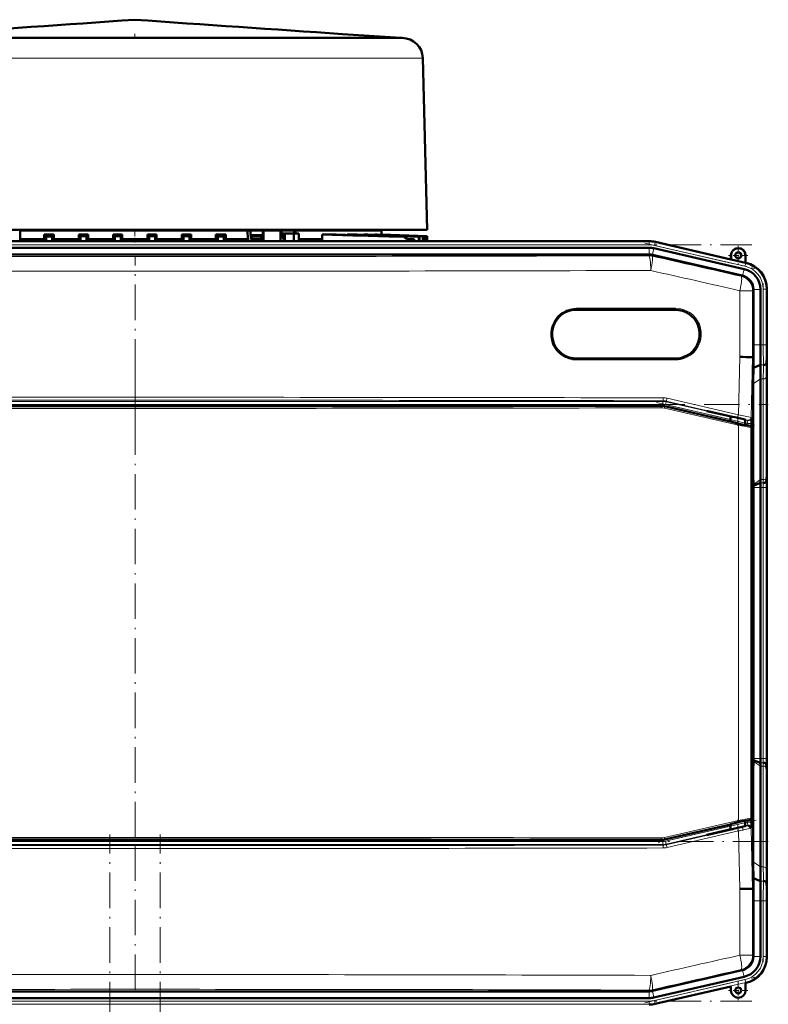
# Model space of a CAD drawing. Extents: x -1438 to 1837, y -1689 to 607.
# Tile 40 of 92: x -1042 to -788, y 274 to 607. Entities that reach past the tile are written whole.
import ezdxf

# ---------------------------------------------------------------- set-up
doc = ezdxf.new("R2010")
doc.units = 0
doc.linetypes.add('DASHDOT', pattern=[18.5, 12, -3, 0.5, -3])

msp = doc.modelspace()

# ---------------------------------------------------------------- linework, layer by layer
at = {"color": 7, "lineweight": 50}
for p, q in [((-1009.71, 601.17), (-1069.61, 601.17)), ((-940.69, 601.17), (-1009.71, 601.17)), ((-929.56, 601.17), (-940.69, 601.17)), ((-932.41, 602.48), (-912.73, 601.17)), ((-925.87, 601.17), (-929.56, 601.17)), ((-913.03, 601.17), (-925.87, 601.17)), ((-912.25, 601.17), (-913.03, 601.17)), ((-905.25, 594.35), (-903.73, 536.17)), ((-1051.22, 536.17), (-1002.73, 536.17)), ((-1041.63, 535.97), (-1041.84, 535.97)), ((-1041.63, 532.97), (-1041.63, 535.97)), ((-1041.63, 535.97), (-964.59, 535.97)), ((-1033.48, 532.97), (-1033.48, 534.61)), ((-1030.13, 534.61), (-1033.48, 534.61)), ((-1032.79, 533.96), (-1030.79, 533.97)), ((-1032.79, 533.96), (-1032.79, 532.32)), ((-1030.13, 534.61), (-1030.79, 533.97)), ((-1030.79, 533.97), (-1030.79, 532.32)), ((-1030.13, 532.97), (-1030.13, 534.61)), ((-1021.76, 532.97), (-1021.76, 534.61)), ((-1021.76, 534.61), (-1021.16, 534.03)), ((-1018.58, 534.61), (-1021.76, 534.61)), ((-1021.16, 534.03), (-1019.16, 534.03)), ((-1021.16, 534.03), (-1021.16, 532.32)), ((-1018.58, 534.61), (-1019.16, 534.03)), ((-1019.16, 534.03), (-1019.16, 532.32)), ((-1018.58, 532.97), (-1018.58, 534.61)), ((-1010.09, 534.61), (-1009.54, 534.06)), ((-1010.09, 532.97), (-1010.09, 534.61)), ((-1006.99, 534.61), (-1010.09, 534.61)), ((-1009.54, 534.06), (-1007.54, 534.06)), ((-1009.54, 534.06), (-1009.54, 532.32)), ((-1006.99, 534.61), (-1007.54, 534.06)), ((-1007.54, 534.06), (-1007.54, 532.32)), ((-1006.99, 532.97), (-1006.99, 534.61)), ((-1002.73, 536.17), (-954.23, 536.17)), ((-998.46, 534.61), (-997.91, 534.06)), ((-998.46, 532.97), (-998.46, 534.61)), ((-995.36, 534.61), (-998.46, 534.61)), ((-997.91, 534.06), (-995.91, 534.06)), ((-997.91, 534.06), (-997.91, 532.32)), ((-995.36, 534.61), (-995.91, 534.06)), ((-995.91, 534.06), (-995.91, 532.32)), ((-995.36, 532.97), (-995.36, 534.61)), ((-986.87, 534.61), (-986.29, 534.03)), ((-986.87, 532.97), (-986.87, 534.61)), ((-983.69, 534.61), (-986.87, 534.61)), ((-986.29, 534.03), (-986.29, 532.32)), ((-986.29, 534.03), (-984.29, 534.03)), ((-983.69, 534.61), (-984.29, 534.03)), ((-984.29, 534.03), (-984.29, 532.32)), ((-983.69, 532.97), (-983.69, 534.61)), ((-975.32, 534.61), (-974.66, 533.97)), ((-975.32, 532.97), (-975.32, 534.61)), ((-971.97, 534.61), (-975.32, 534.61)), ((-972.66, 533.96), (-974.66, 533.97)), ((-974.66, 533.97), (-974.66, 532.32)), ((-972.66, 533.96), (-972.66, 532.32)), ((-971.97, 532.97), (-971.97, 534.61)), ((-964.59, 535.97), (-964.54, 532.97)), ((-964.59, 535.97), (-963.74, 535.97)), ((-963.74, 535.97), (-963.61, 535.97)), ((-963.61, 535.97), (-963.61, 534.41)), ((-963.61, 535.97), (-959.45, 535.97)), ((-963.61, 534.41), (-963.14, 533.98)), ((-959.45, 534.35), (-963.61, 534.41)), ((-959.91, 533.95), (-963.14, 533.98)), ((-959.45, 534.35), (-959.45, 535.97)), ((-959.45, 535.97), (-959.16, 535.97)), ((-959.16, 535.97), (-953.43, 535.97)), ((-959.16, 535.97), (-959.15, 532.32)), ((-954.23, 536.17), (-935.73, 536.17)), ((-953.43, 535.97), (-953.44, 532.32)), ((-953.43, 535.97), (-953.05, 535.97)), ((-953.05, 535.97), (-953.05, 534.28)), ((-953.05, 535.97), (-948.77, 535.97)), ((-953.05, 534.28), (-952.79, 534.28)), ((-952.79, 534.97), (-951.94, 534.97)), ((-952.79, 534.97), (-952.79, 534.28)), ((-951.94, 534.97), (-951.94, 532.32)), ((-948.94, 534.97), (-951.94, 534.97)), ((-948.94, 534.97), (-948.94, 532.32)), ((-947.26, 534.97), (-948.94, 534.97)), ((-948.77, 535.97), (-948.77, 534.97)), ((-948.34, 535.97), (-948.77, 535.97)), ((-948.34, 534.97), (-948.34, 535.97)), ((-948.34, 535.97), (-919.23, 535.97)), ((-947.26, 532.97), (-947.26, 534.97)), ((-939.37, 532.97), (-939.37, 534.61)), ((-936.1, 534.61), (-939.37, 534.61)), ((-935.73, 536.17), (-923.53, 536.17)), ((-930.87, 534.46), (-930.87, 534.61)), ((-928.84, 534.61), (-930.87, 534.61)), ((-925.1, 534.49), (-925.1, 534.61)), ((-923.85, 534.61), (-925.1, 534.61)), ((-923.53, 536.17), (-915.51, 536.17)), ((-922.23, 536.17), (-922.23, 535.97)), ((-904.29, 534.03), (-921.42, 534.61)), ((-921.42, 534.53), (-921.42, 534.61)), ((-920.75, 534.61), (-921.42, 534.61)), ((-904.18, 534.03), (-920.75, 534.61)), ((-903.8, 534.06), (-919.55, 534.61)), ((-919.55, 534.57), (-919.55, 534.61)), ((-919.34, 534.61), (-919.55, 534.61)), ((-903.76, 534.06), (-919.34, 534.61)), ((-919.23, 534.6), (-919.23, 535.97)), ((-915.51, 536.17), (-909.18, 536.17)), ((-911.52, 533.83), (-911.13, 533.86)), ((-909.18, 536.17), (-903.73, 536.17)), ((-906.36, 533.88), (-906.64, 533.87)), ((-906.64, 533.87), (-906.64, 532.32)), ((-906.36, 533.88), (-906.36, 532.32)), ((-905.24, 533.96), (-905.04, 533.97)), ((-905.24, 533.96), (-905.24, 532.32)), ((-905.04, 533.97), (-905.04, 532.32)), ((-904.29, 534.03), (-904.18, 534.03)), ((-904.29, 534.03), (-904.29, 532.32)), ((-904.18, 534.03), (-904.18, 532.32)), ((-903.8, 534.06), (-903.76, 534.06)), ((-903.8, 534.06), (-903.8, 532.32)), ((-903.76, 534.06), (-903.76, 532.32)), ((-903.76, 534.06), (-903.76, 532.32)), ((-828.6, 532.32), (-1176.66, 532.32)), ((-843.59, 532.32), (-1156.39, 532.32)), ((-1041.63, 532.32), (-1041.63, 532.97)), ((-1033.48, 532.97), (-1041.63, 532.97)), ((-1033.48, 532.32), (-1033.48, 532.97)), ((-1030.13, 532.32), (-1030.13, 532.97)), ((-1021.76, 532.97), (-1030.13, 532.97)), ((-1021.76, 532.32), (-1021.76, 532.97)), ((-1018.58, 532.32), (-1018.58, 532.97)), ((-1010.09, 532.97), (-1018.58, 532.97)), ((-1010.09, 532.32), (-1010.09, 532.97)), ((-1006.99, 532.32), (-1006.99, 532.97)), ((-998.46, 532.97), (-1006.99, 532.97)), ((-998.46, 532.32), (-998.46, 532.97)), ((-995.36, 532.32), (-995.36, 532.97)), ((-986.87, 532.97), (-995.36, 532.97)), ((-986.87, 532.32), (-986.87, 532.97)), ((-983.69, 532.32), (-983.69, 532.97)), ((-975.32, 532.97), (-983.69, 532.97)), ((-975.32, 532.32), (-975.32, 532.97)), ((-971.97, 532.32), (-971.97, 532.97)), ((-964.54, 532.97), (-971.97, 532.97)), ((-964.55, 532.32), (-964.54, 532.97)), ((-963.11, 533.14), (-963.04, 533.06)), ((-960.01, 533.06), (-963.04, 533.06)), ((-963.04, 533.06), (-963.04, 532.32)), ((-960.01, 533.06), (-959.94, 533.14)), ((-960.01, 532.32), (-960.01, 533.06)), ((-952.57, 533.16), (-952.08, 533.16)), ((-952.57, 533.16), (-952.52, 533.1)), ((-952.08, 533.16), (-951.95, 533.07)), ((-951.95, 533.07), (-951.95, 532.32)), ((-947.25, 532.31), (-947.26, 532.97)), ((-939.37, 532.97), (-947.26, 532.97)), ((-939.37, 532.97), (-939.43, 532.31)), ((-910.58, 533.14), (-908.5, 533.06)), ((-910.2, 533.14), (-908.15, 533.06)), ((-908.15, 533.06), (-908.5, 533.06)), ((-908.5, 533.06), (-908.5, 532.32)), ((-908.15, 533.06), (-908.15, 532.32)), ((-843.59, 532.32), (-828.6, 532.32)), ((-826.52, 532.08), (-800.94, 526.18)), ((-826.51, 532.08), (-800.94, 526.18)), ((-1176.63, 527.85), (-828.62, 527.85)), ((-843.59, 530.14), (-1156.39, 530.14)), ((-843.59, 530.14), (-828.6, 530.14)), ((-828.62, 527.85), (-828.6, 527.85)), ((-797.12, 520.71), (-827.5, 527.72)), ((-827.01, 529.96), (-796.43, 522.9)), ((-800.94, 526.18), (-800.94, 527.53)), ((-800.87, 526.09), (-800.87, 527.53)), ((-796.01, 527.53), (-796.01, 524.97)), ((-795.94, 527.53), (-795.94, 525.03)), ((-800.87, 526.09), (-800.94, 526.18)), ((-800.87, 526.09), (-796.01, 524.97)), ((-796.01, 524.97), (-795.94, 525.03)), ((-795.94, 525.03), (-795.75, 524.98)), ((-793.25, 515.84), (-793.25, 516.01)), ((-793.25, 515.84), (-793.25, 497.21)), ((-790.96, 516.01), (-790.96, 497.21)), ((-788.78, 516.22), (-788.78, 497.21)), ((-788.78, 516.01), (-788.78, 497.21)), ((-853.25, 509.11), (-819.75, 509.11)), ((-819.75, 492.61), (-853.25, 492.61)), ((-793.92, 493.09), (-793.57, 493.08)), ((-793.24, 493.07), (-793.57, 493.08)), ((-790.92, 490.48), (-793.3, 489.49)), ((-788.75, 493.07), (-788.92, 490.88)), ((-788.78, 490.14), (-788.78, 456)), ((-788.78, 490.14), (-788.78, 456)), ((-793.35, 453.08), (-793.35, 484.04)), ((-790.96, 485.72), (-790.96, 451.58)), ((-824.51, 476.6), (-1180.73, 476.6)), ((-823.39, 476.47), (-801.07, 471.32)), ((-801.83, 473.15), (-809.08, 474.82)), ((-808.69, 474.82), (-809.08, 474.82)), ((-808.69, 474.82), (-801.83, 473.24)), ((-801.83, 473.24), (-800.41, 472.91)), ((-801.83, 473.15), (-801.83, 473.24)), ((-801.07, 472.97), (-801.83, 473.15)), ((-801.07, 473.06), (-801.07, 471.24)), ((-800.41, 472.91), (-799.71, 472.74)), ((-799.71, 472.74), (-799.56, 472.72)), ((-799.56, 472.72), (-798.58, 472.49)), ((-796.08, 471.88), (-796.08, 470.09)), ((-796.08, 470.17), (-795.97, 470.14)), ((-795.97, 470.14), (-795.39, 469.99)), ((-794, 470.8), (-794.04, 469.49)), ((-795.39, 469.99), (-794.37, 469.76)), ((-793.99, 469.27), (-793.99, 336.89)), ((-793.99, 453.08), (-793.35, 453.08)), ((-793.26, 449.95), (-793.35, 453.08)), ((-790.97, 450.48), (-793.25, 449.53)), ((-788.8, 453.07), (-788.97, 450.88)), ((-793.25, 449.53), (-793.26, 449.95)), ((-793.25, 448.93), (-793.25, 449.53)), ((-793.25, 357.21), (-793.25, 448.93)), ((-790.96, 448.93), (-790.96, 357.21)), ((-788.78, 448.93), (-788.78, 357.21)), ((-788.78, 448.93), (-788.78, 357.21)), ((-793.25, 357.21), (-793.25, 356.61)), ((-793.26, 356.19), (-793.35, 353.07)), ((-793.25, 356.61), (-793.26, 356.19)), ((-790.97, 355.66), (-793.25, 356.61)), ((-790.96, 320.42), (-790.96, 354.56)), ((-788.8, 353.07), (-788.97, 355.26)), ((-793.99, 353.06), (-793.35, 353.07)), ((-793.35, 353.07), (-793.35, 322.11)), ((-788.78, 316), (-788.78, 350.14)), ((-788.78, 316), (-788.78, 350.14)), ((-801.07, 334.84), (-823.39, 329.68)), ((-801.07, 334.91), (-801.07, 333.08)), ((-799.56, 333.43), (-798.58, 333.65)), ((-796.08, 334.26), (-796.08, 336.07)), ((-795.97, 336.01), (-796.08, 335.99)), ((-795.39, 336.17), (-795.97, 336.01)), ((-794.37, 336.4), (-795.39, 336.17)), ((-794, 335.34), (-794.04, 336.67)), ((-801.83, 333), (-809.08, 331.32)), ((-808.69, 331.32), (-809.08, 331.32)), ((-808.69, 331.32), (-801.83, 332.9)), ((-801.83, 332.9), (-800.41, 333.24)), ((-801.07, 333.17), (-801.83, 333)), ((-801.83, 333), (-801.83, 332.9)), ((-800.41, 333.24), (-799.71, 333.4)), ((-799.71, 333.4), (-799.56, 333.43)), ((-1180.73, 329.56), (-824.51, 329.56)), ((-790.92, 315.66), (-793.3, 316.65)), ((-793.3, 316.65), (-793.27, 314.89)), ((-793.27, 314.89), (-793.24, 313.07)), ((-788.75, 313.07), (-788.92, 315.26)), ((-793.57, 313.06), (-793.92, 313.06)), ((-793.24, 313.07), (-793.57, 313.06)), ((-793.25, 290.31), (-793.25, 308.93)), ((-790.96, 290.13), (-790.96, 308.93)), ((-788.78, 289.93), (-788.78, 308.93)), ((-788.78, 290.13), (-788.78, 308.93)), ((-793.25, 290.31), (-793.25, 290.13)), ((-797.12, 285.43), (-827.5, 278.42)), ((-827.01, 276.19), (-796.43, 283.24)), ((-795.94, 281.12), (-795.75, 281.16)), ((-795.94, 278.62), (-795.94, 281.12)), ((-1176.63, 278.29), (-828.62, 278.29)), ((-828.62, 278.29), (-828.6, 278.29)), ((-826.52, 274.06), (-800.94, 279.96)), ((-800.94, 279.96), (-800.94, 278.62)), ((-843.59, 276), (-1156.39, 276)), ((-843.59, 276), (-828.6, 276))]:
    msp.add_line(p, q, dxfattribs=at)
at = {"color": 7, "linetype": 'DASHDOT', "lineweight": 18, "ltscale": 0.039375}
msp.add_line((-1002.73, 602.61), (-1002.73, 601.04), dxfattribs=at)
at = {"color": 7, "lineweight": 18}
for p, q in [((-1038.48, 594.35), (-1080.84, 594.35)), ((-1018.45, 594.35), (-1038.48, 594.35)), ((-972.22, 594.35), (-1018.45, 594.35)), ((-924.61, 594.35), (-972.22, 594.35)), ((-908.1, 594.35), (-924.61, 594.35)), ((-905.78, 594.35), (-908.1, 594.35)), ((-905.25, 594.35), (-905.78, 594.35)), ((-963.74, 535.97), (-963.74, 532.32)), ((-952.61, 533.89), (-952.13, 533.88)), ((-1176.66, 532.14), (-828.6, 532.14)), ((-1176.66, 531.14), (-828.6, 531.14)), ((-963.11, 533.14), (-959.94, 533.14)), ((-952.52, 533.1), (-952.52, 532.32)), ((-910.58, 533.14), (-910.2, 533.14)), ((-828.6, 532.14), (-828.6, 532.32)), ((-828.6, 532.14), (-828.6, 531.14)), ((-826.56, 531.9), (-826.78, 530.93)), ((-826.78, 530.93), (-796.16, 523.86)), ((-826.56, 531.9), (-826.51, 532.08)), ((-826.56, 531.9), (-795.93, 524.83)), ((-828.67, 527.42), (-828.62, 527.85)), ((-828.6, 527.85), (-828.6, 530.14)), ((-827.5, 527.72), (-827.54, 527.29)), ((-827.52, 527.72), (-827.01, 529.96)), ((-800.87, 527.53), (-800.94, 527.53)), ((-796.01, 527.53), (-795.94, 527.53)), ((-795.93, 524.83), (-796.16, 523.86)), ((-795.93, 524.83), (-795.75, 524.98)), ((-797.44, 520.45), (-797.12, 520.71)), ((-796.95, 520.66), (-796.43, 522.9)), ((-797.87, 493.14), (-797.87, 515.58)), ((-793.57, 515.58), (-797.87, 515.58)), ((-793.25, 515.84), (-793.57, 515.58)), ((-793.57, 515.58), (-793.57, 493.08)), ((-793.25, 516.01), (-790.96, 516.01)), ((-789.96, 516.07), (-789.96, 497.21)), ((-789.96, 516.07), (-788.96, 516.07)), ((-788.78, 516.22), (-788.96, 516.07)), ((-788.96, 516.07), (-788.96, 497.21)), ((-819.69, 509.61), (-853.2, 509.61)), ((-793.25, 497.21), (-790.96, 497.21)), ((-790.96, 497.21), (-789.96, 497.21)), ((-788.96, 497.21), (-789.96, 497.21)), ((-788.96, 497.21), (-788.78, 497.21)), ((-853.2, 492.11), (-819.69, 492.11)), ((-798.39, 473.52), (-797.87, 493.14)), ((-793.57, 493.08), (-794.11, 472.64)), ((-789.92, 490.48), (-790.92, 490.48)), ((-790.96, 485.72), (-793.35, 484.04)), ((-789.96, 485.72), (-790.96, 485.72)), ((-789.96, 485.72), (-789.96, 451.58)), ((-788.96, 486.41), (-788.96, 452.26)), ((-1181.26, 478.09), (-823.99, 478.09)), ((-823.99, 477.09), (-1181.26, 477.09)), ((-823.99, 478.09), (-823.97, 478.3)), ((-823.99, 477.09), (-823.99, 478.09)), ((-823.09, 476.99), (-822.87, 477.96)), ((-801.07, 471.9), (-823.09, 476.99)), ((-822.85, 478.17), (-822.87, 477.96)), ((-822.87, 477.96), (-801.07, 472.93)), ((-798.75, 472.55), (-822.85, 478.17)), ((-822.5, 479.14), (-798.39, 473.52)), ((-824.54, 476.39), (-824.51, 476.6)), ((-798.34, 470.04), (-823.46, 475.78)), ((-823.39, 476.47), (-823.41, 476.27)), ((-823.41, 476.27), (-798.3, 470.53)), ((-796.08, 471.78), (-795.21, 471.57)), ((-795.43, 470.6), (-796.08, 470.75)), ((-795.43, 470.6), (-795.21, 471.57)), ((-795.21, 471.57), (-795.33, 471.69)), ((-794.11, 472.64), (-793.98, 472.52)), ((-798.34, 336.12), (-798.34, 470.04)), ((-794.43, 469.71), (-794.37, 469.76)), ((-793.99, 469.27), (-794.04, 469.23)), ((-794.04, 469.23), (-794.04, 336.93)), ((-790.96, 451.58), (-793.26, 449.95)), ((-789.97, 450.48), (-790.97, 450.48)), ((-789.96, 451.58), (-790.96, 451.58)), ((-788.8, 453.07), (-788.75, 453.07)), ((-790.96, 448.93), (-793.25, 448.93)), ((-789.96, 448.93), (-790.96, 448.93)), ((-789.96, 448.93), (-788.96, 448.93)), ((-789.96, 448.93), (-789.96, 357.21)), ((-788.78, 448.93), (-788.96, 448.93)), ((-788.96, 448.93), (-788.96, 357.21)), ((-790.96, 357.21), (-793.25, 357.21)), ((-789.96, 357.21), (-790.96, 357.21)), ((-789.96, 357.21), (-788.96, 357.21)), ((-788.78, 357.21), (-788.96, 357.21)), ((-790.96, 354.56), (-793.26, 356.19)), ((-789.97, 355.66), (-790.97, 355.66)), ((-789.96, 354.56), (-790.96, 354.56)), ((-789.96, 320.42), (-789.96, 354.56)), ((-788.96, 319.74), (-788.96, 353.88)), ((-788.75, 353.07), (-788.8, 353.07)), ((-794.04, 336.93), (-793.99, 336.89)), ((-823.46, 330.38), (-798.34, 336.12)), ((-798.3, 335.63), (-823.41, 329.89)), ((-823.09, 329.16), (-801.07, 334.24)), ((-822.85, 327.97), (-798.75, 333.59)), ((-796.08, 335.39), (-795.43, 335.54)), ((-795.21, 334.57), (-796.08, 334.37)), ((-795.43, 335.54), (-795.21, 334.57)), ((-795.33, 334.45), (-795.21, 334.57)), ((-794.37, 336.4), (-794.43, 336.44)), ((-793.98, 333.62), (-794.11, 333.5)), ((-794.11, 333.5), (-793.57, 313.06)), ((-801.07, 333.22), (-822.87, 328.18)), ((-798.39, 332.62), (-822.5, 327)), ((-797.87, 313), (-798.39, 332.62)), ((-1181.26, 329.05), (-823.99, 329.05)), ((-823.99, 328.05), (-1181.26, 328.05)), ((-824.51, 329.56), (-824.54, 329.76)), ((-823.99, 329.05), (-823.99, 328.05)), ((-823.99, 328.05), (-823.97, 327.84)), ((-823.39, 329.68), (-823.41, 329.89)), ((-823.09, 329.16), (-822.87, 328.18)), ((-822.85, 327.97), (-822.87, 328.18)), ((-790.96, 320.42), (-793.35, 322.11)), ((-789.96, 320.42), (-790.96, 320.42)), ((-789.92, 315.66), (-790.92, 315.66)), ((-797.87, 290.56), (-797.87, 313)), ((-793.57, 313.06), (-793.57, 290.56)), ((-793.25, 308.93), (-790.96, 308.93)), ((-790.96, 308.93), (-789.96, 308.93)), ((-788.96, 308.93), (-789.96, 308.93)), ((-789.96, 290.07), (-789.96, 308.93)), ((-788.96, 308.93), (-788.78, 308.93)), ((-788.96, 290.07), (-788.96, 308.93)), ((-797.87, 290.56), (-793.57, 290.56)), ((-793.25, 290.31), (-793.57, 290.56)), ((-793.25, 290.13), (-790.96, 290.13)), ((-788.96, 290.07), (-789.96, 290.07)), ((-788.96, 290.07), (-788.78, 289.93)), ((-797.44, 285.69), (-797.12, 285.43)), ((-796.95, 285.48), (-796.43, 283.24)), ((-826.78, 275.21), (-796.16, 282.28)), ((-826.56, 274.24), (-795.93, 281.31)), ((-796.16, 282.28), (-795.93, 281.31)), ((-795.75, 281.16), (-795.93, 281.31)), ((-828.67, 278.72), (-828.62, 278.29)), ((-828.6, 278.29), (-828.6, 276)), ((-827.5, 278.42), (-827.54, 278.85)), ((-827.52, 278.42), (-827.01, 276.19)), ((-1176.66, 275), (-828.6, 275)), ((-1176.66, 274.01), (-828.6, 274.01)), ((-828.6, 274.01), (-828.6, 275)), ((-828.6, 274.01), (-828.6, 273.82)), ((-826.56, 274.24), (-826.78, 275.21)), ((-826.56, 274.24), (-826.51, 274.06))]:
    msp.add_line(p, q, dxfattribs=at)
at = {"color": 7, "linetype": 'DASHDOT', "lineweight": 18, "ltscale": 0.115471}
msp.add_line((-1002.73, 531.94), (-1002.73, 536.56), dxfattribs=at)
at = {"color": 7, "linetype": 'DASHDOT', "lineweight": 18}
for p, q in [((-1211.46, 531.14), (-793.79, 531.14)), ((-830.1, 531.7), (-792.84, 523.09)), ((-1002.63, 468.63), (-1002.63, 527.31)), ((-789.96, 517.96), (-789.96, 495.33)), ((-1002.62, 490.46), (-1002.62, 315.7)), ((-1216.98, 477.09), (-788.27, 477.09)), ((-826.12, 477.68), (-792.41, 469.9)), ((-789.96, 458.1), (-789.96, 348.04)), ((-1002.63, 278.83), (-1002.63, 337.51)), ((-792.41, 336.24), (-826.12, 328.46)), ((-1011.23, -359.5), (-1011.23, 331.4)), ((-994.23, -359.5), (-994.23, 331.4)), ((-788.27, 329.05), (-1216.99, 329.05)), ((-789.96, 310.81), (-789.96, 288.19)), ((-830.1, 274.45), (-792.84, 283.05)), ((-1211.46, 275), (-793.79, 275))]:
    msp.add_line(p, q, dxfattribs=at)
at = {"color": 7, "linetype": 'DASHDOT', "lineweight": 18, "ltscale": 0.1625}
for p, q in [((-798.44, 530.78), (-798.44, 524.28)), ((-795.19, 527.53), (-801.69, 527.53)), ((-798.44, 281.87), (-798.44, 275.37)), ((-795.19, 278.62), (-801.69, 278.62))]:
    msp.add_line(p, q, dxfattribs=at)
at = {"color": 7, "linetype": 'DASHDOT', "lineweight": 18, "ltscale": 0.019627}
msp.add_line((-798.58, 472.55), (-798.58, 471.77), dxfattribs=at)
at = {"color": 7, "linetype": 'DASHDOT', "lineweight": 18, "ltscale": 0.08985}
msp.add_line((-798.57, 473.36), (-798.57, 469.77), dxfattribs=at)
at = {"color": 7, "linetype": 'DASHDOT', "lineweight": 18, "ltscale": 0.019614}
msp.add_line((-798.58, 333.59), (-798.58, 334.37), dxfattribs=at)
at = {"color": 7, "linetype": 'DASHDOT', "lineweight": 18, "ltscale": 0.089713}
msp.add_line((-798.57, 336.37), (-798.57, 332.78), dxfattribs=at)
at = {"color": 7, "lineweight": 50}
for points in [[(-963.11, 533.14), (-963.11, 533.14), (-963.11, 533.14), (-963.12, 533.16), (-963.13, 533.27), (-963.14, 533.98)], [(-959.91, 533.95), (-959.93, 533.22), (-959.93, 533.15), (-959.94, 533.14), (-959.94, 533.14)], [(-952.57, 533.16), (-952.59, 533.73), (-952.6, 533.87), (-952.6, 533.89), (-952.61, 533.89), (-952.61, 533.89)], [(-952.13, 533.88), (-952.12, 533.88), (-952.12, 533.88), (-952.12, 533.86), (-952.1, 533.75), (-952.08, 533.16)], [(-951.95, 533.07), (-952.49, 533.1), (-952.52, 533.1), (-952.52, 533.1), (-952.52, 533.1)], [(-801.07, 471.24), (-801.06, 471.24), (-801.06, 471.24), (-801.03, 471.23), (-800.67, 471.13), (-797.66, 470.42), (-796.12, 470.09), (-796.08, 470.09), (-796.08, 470.09), (-796.08, 470.09)], [(-798.58, 472.49), (-797.12, 472.14), (-796.16, 471.9), (-795.99, 471.85), (-795.97, 471.84), (-795.97, 471.84)], [(-795.97, 471.84), (-795.97, 471.84), (-795.98, 471.84), (-795.98, 471.84), (-796.08, 471.85)], [(-798.02, 335.66), (-800.17, 335.16), (-800.97, 334.95), (-801.06, 334.92), (-801.06, 334.92), (-801.07, 334.91)], [(-798.58, 333.65), (-797.12, 334), (-796.16, 334.24), (-795.99, 334.29), (-795.97, 334.3), (-795.97, 334.3)], [(-796.08, 336.07), (-796.08, 336.07), (-796.08, 336.07), (-796.09, 336.07), (-796.19, 336.05), (-797.04, 335.88), (-798.02, 335.66)], [(-795.97, 334.3), (-795.97, 334.3), (-795.98, 334.3), (-795.98, 334.3), (-796.08, 334.29)]]:
    msp.add_lwpolyline(points, dxfattribs=at)
at = {"color": 7, "lineweight": 18}
for points in [[(-798.39, 473.52), (-794.95, 472.84), (-794.16, 472.66), (-794.12, 472.64), (-794.11, 472.64)], [(-795.33, 471.69), (-795.34, 471.69), (-795.35, 471.7), (-795.47, 471.74), (-797.15, 472.17), (-798.75, 472.55)], [(-798.3, 470.53), (-796, 470.02), (-794.62, 469.74), (-794.45, 469.71), (-794.43, 469.71), (-794.43, 469.71), (-794.43, 469.71)], [(-794.04, 469.23), (-794.04, 469.23), (-794.06, 469.22), (-794.15, 469.23), (-794.91, 469.36), (-798.34, 470.04)], [(-798.34, 336.12), (-794.84, 336.81), (-794.17, 336.92), (-794.07, 336.93), (-794.05, 336.93), (-794.04, 336.93), (-794.04, 336.93)], [(-794.43, 336.44), (-794.43, 336.45), (-794.44, 336.45), (-794.52, 336.44), (-795.17, 336.32), (-798.3, 335.63)], [(-795.61, 334.36), (-795.37, 334.43), (-795.34, 334.45), (-795.33, 334.45)], [(-794.11, 333.5), (-794.12, 333.5), (-794.16, 333.49), (-794.46, 333.41)]]:
    msp.add_lwpolyline(points, dxfattribs=at)
at = {"color": 7, "lineweight": 50}
for centre, radius in [((-798.44, 527.53), 1.07), ((-798.44, 527.53), 1), ((-798.44, 278.62), 1)]:
    msp.add_circle(centre, radius, dxfattribs=at)
for centre, radius, start, end in [((-2610.06, 23328.87), 22778.31, 273.869095, 274.0464), ((604.61, 23328.86), 22778.29, 265.953602, 266.130907), ((-912.25, 594.17), 7, 1.4997, 89.9999), ((-1075.86, 488.47), 62.64, 46.5615, 47.4288), ((-929.6, 488.48), 62.63, 132.5713, 133.4387), ((-936.67, 507.98), 34.84, 130.8314, 131.8188), ((-976.35, 507.34), 35.62, 48.1965, 49.1378), ((-980.92, 485.9), 55.96, 59.0315, 59.8209), ((-1130.43, -6823.48), 7360.56, 88.295706, 88.512572), ((-1228.4, -9626.92), 10165.73, 88.211558, 88.352349), ((-1271.7, -10990.82), 11530.47, 88.185672, 88.30615), ((-1484.97, -17091.1), 17634.47, 88.119733, 88.19281), ((-1570.44, -19584.99), 20129.94, 88.106292, 88.162852), ((-2156.95, -36366.44), 36921.64, 88.056889, 88.086102), ((-910.55, 534.16), 1.02, 198.5885, 268.427), ((-910.17, 534.14), 1.01, 196.4462, 268.1528), ((-828.6, 523.07), 9.25, 77.0008, 89.9996), ((-828.6, 523.07), 9.25, 77.0007, 89.9996), ((-828.6, 523.07), 7.06, 77.0006, 89.9996), ((-798.44, 527.53), 2.5, 0, 180), ((-798.44, 527.53), 2.43, 360, 180), ((-798.02, 516.01), 9.25, 359.9943, 77.0057), ((-797.77, 516.22), 8.99, 359.9916, 77.0084), ((-798.25, 515.83), 5.01, 2.1031, 74.9072), ((-798.02, 516.02), 7.06, 359.9966, 77.0032), ((-853.25, 500.86), 8.25, 90, 134.9612), ((-819.75, 500.86), 8.25, 314.9294, 90), ((-853.25, 500.86), 8.25, 134.9699, 270), ((-100.76, 497.19), 692.49, 179.99805, 180.34055), ((-220.72, 497.07), 570.24, 179.9861, 180.6624), ((-441.19, 497.13), 347.59, 179.9856, 180.6685), ((-819.75, 500.86), 8.25, 270, 314.9153), ((-813.37, -713.66), 1206.9, 89.07649, 89.26402), ((-182.47, 480.23), 610.9, 178.79561, 179.13148), ((-451.18, 485.32), 339.78, 179.1293, 179.9319), ((-581.55, 489.89), 207.22, 179.1215, 179.9313), ((-401.89, 483.57), 391.46, 179.1331, 179.9319), ((-854.5, 472.34), 60.52, 358.5511, 0.1764), ((-794.49, 469.27), 0.5, 359.998, 77.002), ((-1001.19, 456.25), 212.42, 359.1437, 359.9337), ((-581.41, 456.25), 207.36, 180.0695, 180.8788), ((-870.78, 451.67), 79.82, 359.1476, 359.9359), ((-925.75, 448.96), 134.79, 359.9876, 0.6479), ((-1146.49, 449.01), 357.71, 359.9872, 0.6507), ((-441.7, 449.02), 347.08, 179.3309, 180.0147), ((-925.75, 357.18), 134.79, 359.3521, 0.0124), ((-1146.49, 357.13), 357.71, 359.3493, 0.0128), ((-441.7, 357.12), 347.08, 179.9853, 180.6691), ((-870.78, 354.47), 79.82, 0.0641, 0.8524), ((-1001.19, 349.9), 212.42, 0.0663, 0.8563), ((-581.41, 349.89), 207.36, 179.1212, 179.9305), ((-794.49, 336.89), 0.5, 282.998, 0.002), ((-854.5, 333.81), 60.52, 359.8196, 1.4448), ((-401.89, 322.57), 391.46, 180.0681, 180.8669), ((-451.18, 320.82), 339.78, 180.0681, 180.8707), ((-220.72, 309.07), 570.24, 179.3376, 180.0139), ((-581.55, 316.25), 207.22, 180.0687, 180.8785), ((-813.36, 1518.67), 1205.77, 270.73585, 270.92354), ((-100.76, 308.95), 692.49, 179.65945, 180.00195), ((-441.19, 309.02), 347.59, 179.3315, 180.0144), ((-798.25, 290.31), 5, 285.1029, 357.9073), ((-798.02, 290.13), 7.06, 282.9968, 0.0034), ((-797.77, 289.92), 8.99, 282.9916, 0.0084), ((-798.44, 278.62), 2.5, 180, 360), ((-828.6, 283.07), 7.06, 270.0004, 282.9994), ((-828.6, 283.07), 9.25, 270.0004, 282.9992), ((-828.6, 283.07), 9.25, 270.0004, 282.9993)]:
    msp.add_arc(centre, radius, start, end, dxfattribs=at)
at = {"color": 7, "lineweight": 18}
for centre, radius, start, end in [((-828.6, 523.07), 9.06, 77.0008, 89.9996), ((-828.6, 523.07), 8.06, 77.0006, 89.9996), ((-1002.63, 56176.46), 55649.31, 269.820896, 270.179106), ((11868.51, 56297.95), 57197.52, 257.175313, 257.206234), ((-797.95, 516.07), 7.99, 359.9916, 77.0084), ((-797.95, 516.07), 8.99, 359.9997, 77.0003), ((-1002.63, 56551.72), 56029.56, 269.821504, 270.178498), ((11907.04, 56656.02), 57560.09, 257.2175922, 257.2484236), ((-853.21, 500.86), 8.75, 134.9606, 270.0213), ((-853.2, 500.86), 8.75, 89.9957, 134.9539), ((-819.69, 500.86), 8.75, 314.9196, 90.0213), ((-220.85, 497.07), 569.11, 179.986, 180.6637), ((-254.98, 497.08), 533.98, 179.9859, 180.6653), ((-819.69, 500.87), 8.75, 269.9957, 314.9129), ((-450.82, 485.32), 339.14, 179.1277, 179.9318), ((-470.71, 486.03), 318.25, 179.1257, 179.9316), ((-1002.63, -83333.09), 83812.57, 89.8777831, 90.1222151), ((-1002.63, -83219.55), 83698.04, 89.8777011, 90.122297), ((-823.99, 473.08), 5, 77.0066, 89.9934), ((-823.99, 473.09), 4, 77.0047, 89.9953), ((-823.98, 473.3), 5, 76.8528, 89.8509), ((-823.86, 473.31), 5.99, 76.8712, 89.8909), ((-1002.62, 84261.66), 83785.95, 269.8781811, 270.1218207), ((-1002.62, 84204.75), 83728.55, 269.8781333, 270.1218617), ((-824.53, 471.4), 5, 77.1098, 90.1116), ((-824.47, 471.4), 4.49, 77.1108, 90.1395), ((-794.98, 472.55), 2, 256.9951, 299.3366), ((-794.98, 472.55), 0.999, 256.9181, 358.54), ((-794.54, 469.23), 0.5, 0.0159, 76.9841), ((-870.4, 451.67), 80.44, 359.1546, 359.9369), ((-926.13, 448.96), 136.17, 359.9884, 0.642), ((-890.23, 452.37), 101.27, 359.1557, 359.937), ((-960.43, 448.96), 171.47, 359.9884, 0.6411), ((-926.13, 357.19), 136.17, 359.358, 0.0116), ((-960.43, 357.18), 171.47, 359.3589, 0.0116), ((-870.4, 354.47), 80.44, 0.0631, 0.8454), ((-890.23, 353.77), 101.27, 0.063, 0.8443), ((-794.54, 336.93), 0.5, 283.0159, 359.9841), ((-844.85, 531.27), 202.98, 283.1255, 283.506), ((-824.41, 446.42), 115.71, 283.48, 284.0366), ((-804.78, 368.19), 35.05, 283.9245, 285.1673), ((-794.98, 333.59), 2, 60.6635, 103.005), ((-794.98, 333.6), 0.999, 1.46, 103.0819), ((-1002.62, -83455.5), 83785.95, 89.8781793, 90.1218189), ((-824.47, 334.76), 4.49, 269.8605, 282.8892), ((-855.32, 629.47), 302.27, 280.857, 281.1749), ((-815.59, 430.22), 99.08, 280.9623, 282.3111), ((-1002.63, 84139.23), 83812.57, 269.8777849, 270.1222169), ((-1002.63, 84025.69), 83698.04, 269.877703, 270.1222989), ((-1002.62, -83398.59), 83728.55, 89.8781383, 90.1218667), ((-824.53, 334.76), 5, 269.8884, 282.8902), ((-823.99, 333.06), 4, 270.0047, 282.9953), ((-823.98, 332.84), 5, 270.1491, 283.1472), ((-823.86, 332.84), 5.99, 270.1091, 283.1288), ((-450.82, 320.82), 339.14, 180.0682, 180.8723), ((-470.71, 320.12), 318.25, 180.0684, 180.8743), ((-220.85, 309.07), 569.11, 179.3363, 180.014), ((-254.98, 309.06), 533.98, 179.3347, 180.0141), ((11907.04, -55849.88), 57560.09, 102.7515764, 102.7824078), ((-797.95, 290.07), 7.99, 282.9916, 0.0084), ((-797.95, 290.07), 8.99, 282.9997, 0.0003), ((-1002.63, -55745.57), 56029.56, 89.821502, 90.178496), ((11868.51, -55491.81), 57197.52, 102.793766, 102.824687), ((-1002.63, -55370.32), 55649.31, 89.820894, 90.179104), ((-828.6, 283.07), 8.06, 270.0004, 282.9994), ((-828.6, 283.07), 9.06, 270.0004, 282.9992)]:
    msp.add_arc(centre, radius, start, end, dxfattribs=at)
for centre, major_axis, ratio, start_param, end_param in [((-828.67, 522.42), (4.97, -0.57), 0.999653, 1.457389, 1.684204), ((-828.67, 522.42), (0.02, -5), 0.119003, 1.570423, 3.115225), ((-828.67, 522.42), (-1.11, -4.88), 0.116076, 1.597214, 3.115235), ((-798.57, 515.58), (-1.11, -4.88), 0.136195, 1.601714, 3.115166), ((-798.57, 515.58), (3.11, -3.91), 0.999441, 0.899117, 2.242476), ((-859.44, 507.05), (0.353, -0.354), 0.069254, 0.000014, 1.501741), ((-853.25, 509.61), (0, -0.5), 0.101872, 0, 1.570796), ((-819.75, 509.61), (0, 0.5), 0.124719, 3.141593, 4.712389), ((-813.57, 494.67), (0.353, -0.354), 0.091666, 1.479613, 3.141593), ((-853.25, 492.11), (0, 0.5), 0.101872, 4.712389, 6.283185), ((-819.75, 492.11), (0, -0.5), 0.124719, 1.570796, 3.141593), ((-789.96, 486.43), (-1, 0), 0.707107, 1.570796, 3.106686), ((-823.97, 479.3), (0, -1), 0.121885, 0.017584, 1.571058), ((-822.62, 479.14), (-0.227, -0.974), 0.119647, 0.01758, 1.598677), ((-824.54, 475.89), (0.001, -0.5), 0.121453, 1.570537, 3.124009), ((-823.53, 475.78), (-0.111, -0.487), 0.119115, 1.598027, 3.124014), ((-798.53, 473.52), (-0.227, -0.974), 0.135666, 0.017616, 1.602449), ((-798.41, 470.04), (-0.111, -0.487), 0.135841, 1.601805, 3.123976), ((-795.11, 472.66), (0.682, 0.732), 0.99939, 3.664878, 5.435811), ((-789.96, 452.29), (-1, 0), 0.707107, 1.570796, 3.106686), ((-789.96, 353.85), (-1, 0), 0.707107, 3.176499, 4.712389), ((-798.53, 332.62), (0.227, -0.974), 0.135666, 1.539144, 3.123976), ((-798.41, 336.12), (0.111, -0.487), 0.135841, 0.017617, 1.539787), ((-797.22, 332.93), (0.234, -0.972), 0.460439, 1.469807, 3.121928), ((-795.39, 333.39), (0.266, -0.964), 0.924796, 1.34401, 3.095701), ((-795.11, 333.48), (-0.682, 0.732), 0.99939, 3.988967, 5.7599), ((-824.54, 330.26), (-0.001, -0.5), 0.121453, 0.017583, 1.571056), ((-823.53, 330.38), (0.111, -0.487), 0.119115, 0.017578, 1.543566), ((-823.99, 333.05), (4.97, 0.57), 0.999846, 4.59896, 4.825818), ((-823.97, 326.84), (0, -1), 0.121885, 1.570535, 3.124008), ((-822.62, 327), (0.227, -0.974), 0.119647, 1.542916, 3.124013), ((-789.96, 319.71), (-1, 0), 0.707107, 3.176499, 4.712389), ((-798.57, 290.56), (1.11, -4.88), 0.136195, 0.026426, 1.539879), ((-798.57, 290.56), (-3.11, -3.91), 0.999441, 0.899117, 2.242476), ((-828.67, 283.72), (-0.02, -5), 0.119003, 0.026367, 1.57117), ((-828.67, 283.72), (1.11, -4.88), 0.116076, 0.026358, 1.544378), ((-828.67, 283.72), (-4.97, -0.57), 0.999653, 1.457389, 1.684204)]:
    msp.add_ellipse(centre, major_axis=major_axis, ratio=ratio, start_param=start_param, end_param=end_param, dxfattribs=at)
at = {"color": 7, "lineweight": 50}
for centre, major_axis, ratio, start_param, end_param in [((-828.62, 522.85), (4.97, -0.57), 0.999653, 1.457389, 1.679108), ((-798.25, 515.84), (-3.11, 3.91), 0.999441, 5.34848, 5.384068), ((-789.92, 490.9), (1, 0), 0.414186, 4.715241, 6.251123), ((-824.51, 471.6), (4.97, -0.57), 0.999846, 1.457367, 1.684225), ((-789.97, 450.9), (1, 0), 0.414343, 4.715179, 6.251104), ((-789.97, 355.25), (1, 0), 0.414215, 0.032067, 1.567956), ((-824.51, 334.56), (4.97, 0.57), 0.999846, 4.59896, 4.825818), ((-789.92, 315.25), (1, 0), 0.414215, 0.032067, 1.567956), ((-798.25, 290.31), (-3.11, -3.91), 0.999441, 0.899117, 0.934706), ((-828.62, 283.29), (4.97, 0.57), 0.999653, 4.604077, 4.825796)]:
    msp.add_ellipse(centre, major_axis=major_axis, ratio=ratio, start_param=start_param, end_param=end_param, dxfattribs=at)

doc.saveas('drawing.dxf')
